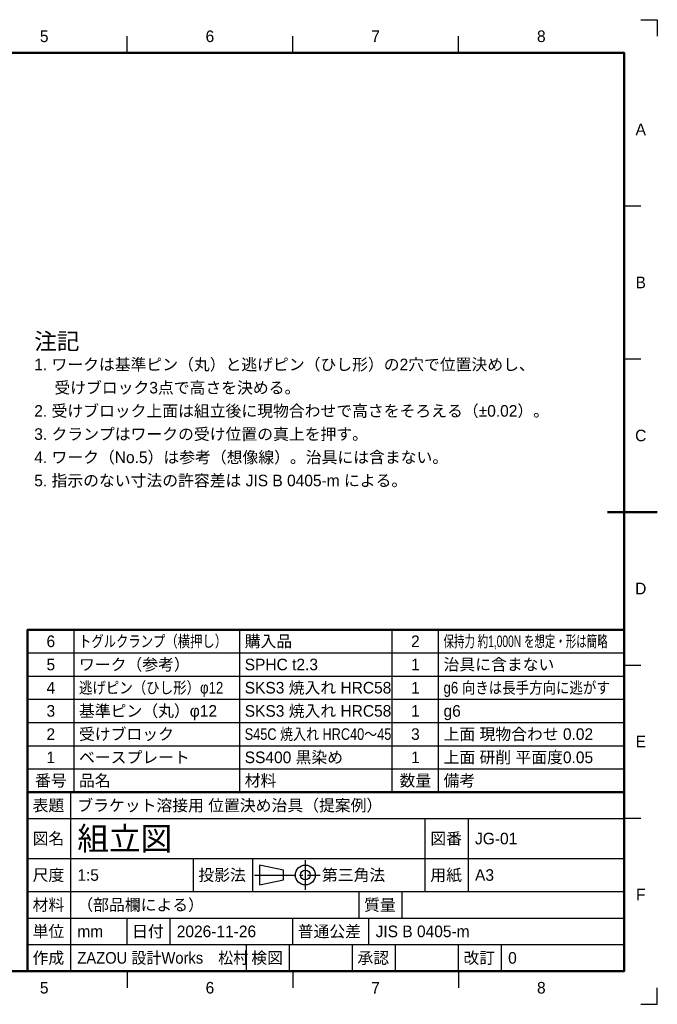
# Model space of a CAD drawing. Header units: millimetres. Extents: x 0 to 2100, y 0 to 1485.
# Tile 6 of 6: x 1138 to 2100, y 0 to 1485. Entities that reach past the tile are written whole.
import ezdxf
from ezdxf.enums import TextEntityAlignment as Align

# ---------------------------------------------------------------- set-up
doc = ezdxf.new("R2010")
doc.units = ezdxf.units.MM
doc.header["$LTSCALE"] = 5
doc.linetypes.add('ZCENTER', pattern=[16, 12, -1.5, 1, -1.5])
for name, color, linetype, lineweight in [('中心線', 7, 'ZCENTER', 25), ('図枠', 7, 'Continuous', 50), ('文字', 7, 'Continuous', 25), ('表', 7, 'Continuous', 25), ('表枠', 7, 'Continuous', 50)]:
    doc.layers.add(name, color=color, linetype=linetype, lineweight=lineweight)
doc.styles.add('JP', font='ipag.ttf')

msp = doc.modelspace()

# ---------------------------------------------------------------- linework, layer by layer
at = {"layer": '中心線'}
for p, q in [((1568.979, 172.5), (1568.979, 217.5)), ((1492.479, 195), (1591.479, 195))]:
    msp.add_line(p, q, dxfattribs=at)
at = {"layer": '図枠'}
msp.add_line((2100, 742.5), (2025, 742.5), dxfattribs=at)
msp.add_lwpolyline([(50, 50), (2050, 50), (2050, 1435), (50, 1435)], close=True, dxfattribs=at)
at = {"layer": '表'}
for p, q in [((1300, 1435), (1300, 1460)), ((1550, 1435), (1550, 1460)), ((1800, 1435), (1800, 1460)), ((2050, 1204.167), (2075, 1204.167)), ((2050, 973.333), (2075, 973.333)), ((2050, 742.5), (2075, 742.5)), ((1220, 320), (1220, 565)), ((1470, 320), (1470, 565)), ((1700, 320), (1700, 565)), ((1770, 320), (1770, 565)), ((1150, 530), (2050, 530)), ((2050, 511.667), (2075, 511.667)), ((1150, 495), (2050, 495)), ((1150, 460), (2050, 460)), ((1150, 425), (2050, 425)), ((1150, 390), (2050, 390)), ((1150, 355), (2050, 355)), ((1150, 320), (2050, 320)), ((1214.986, 280), (1214.986, 320)), ((1150, 280), (2050, 280)), ((1214.986, 220), (1214.986, 280)), ((1750, 220), (1750, 280)), ((1814.986, 220), (1814.986, 280)), ((2050, 280.833), (2075, 280.833)), ((1150, 220), (2050, 220)), ((1214.986, 170), (1214.986, 220)), ((1400, 170), (1400, 220)), ((1489.979, 170), (1489.979, 220)), ((1750, 170), (1750, 220)), ((1814.986, 170), (1814.986, 220)), ((1150, 170), (2050, 170)), ((1214.986, 130), (1214.986, 170)), ((1650, 130), (1650, 170)), ((1714.986, 130), (1714.986, 170)), ((1150, 130), (2050, 130)), ((1214.986, 90), (1214.986, 130)), ((1300, 90), (1300, 130)), ((1364.986, 90), (1364.986, 130)), ((1550, 90), (1550, 130)), ((1664.972, 90), (1664.972, 130)), ((1150, 90), (2050, 90)), ((1214.986, 50), (1214.986, 90)), ((1480, 50), (1480, 90)), ((1544.986, 50), (1544.986, 90)), ((1640, 50), (1640, 90)), ((1704.986, 50), (1704.986, 90)), ((1800, 50), (1800, 90)), ((1864.986, 50), (1864.986, 90)), ((1300, 50), (1300, 25)), ((1550, 50), (1550, 25)), ((1800, 50), (1800, 25))]:
    msp.add_line(p, q, dxfattribs=at)
for points in [[(2075, 1485), (2100, 1485), (2100, 1460)], [(2075, 0), (2100, 0), (2100, 25)]]:
    msp.add_lwpolyline(points, dxfattribs=at)
msp.add_lwpolyline([(1499.979, 180), (1535.979, 187.5), (1535.979, 202.5), (1499.979, 210)], close=True, dxfattribs=at)
for radius in [15, 7.5]:
    msp.add_circle((1568.979, 195), radius, dxfattribs=at)
at = {"layer": '表枠'}
for points in [[(1150, 320), (2050, 320), (2050, 565), (1150, 565)], [(1150, 50), (2050, 50), (2050, 320), (1150, 320)]]:
    msp.add_lwpolyline(points, close=True, dxfattribs=at)

# ---------------------------------------------------------------- texts
at = {"layer": '文字', "style": 'JP'}
for s, p in [('5', (1175, 1460)), ('6', (1425, 1460)), ('7', (1675, 1460)), ('8', (1925, 1460)), ('A', (2075, 1319.583)), ('B', (2075, 1088.75)), ('C', (2075, 857.917)), ('D', (2075, 627.083)), ('6', (1185, 547.5)), ('2', (1735, 547.5)), ('5', (1185, 512.5)), ('1', (1735, 512.5)), ('4', (1185, 477.5)), ('1', (1735, 477.5)), ('3', (1185, 442.5)), ('1', (1735, 442.5)), ('2', (1185, 407.5)), ('3', (1735, 407.5)), ('E', (2075, 396.25)), ('1', (1185, 372.5)), ('1', (1735, 372.5)), ('番号', (1185, 337.5)), ('数量', (1735, 337.5)), ('F', (2075, 165.417)), ('5', (1175, 25)), ('6', (1425, 25)), ('7', (1675, 25)), ('8', (1925, 25))]:
    msp.add_text(s, height=17.5, dxfattribs=at).set_placement(p, align=Align.MIDDLE_CENTER)
for s, height, p in [('注記', 25, (1160, 1000)), ('1. ワークは基準ピン（丸）と逃げピン（ひし形）の2穴で位置決めし、', 17.5, (1160, 965)), ('\u3000 受けブロック3点で高さを決める。', 17.5, (1160, 930)), ('2. 受けブロック上面は組立後に現物合わせで高さをそろえる（±0.02）。', 17.5, (1160, 895)), ('3. クランプはワークの受け位置の真上を押す。', 17.5, (1160, 860)), ('4. ワーク（No.5）は参考（想像線）。治具には含まない。', 17.5, (1160, 825)), ('5. 指示のない寸法の許容差は JIS B 0405-m による。', 17.5, (1160, 790)), ('購入品', 17.5, (1477.5, 547.5)), ('ワーク（参考）', 17.5, (1227.5, 512.5)), ('SPHC t2.3', 17.5, (1477.5, 512.5)), ('治具に含まない', 17.5, (1777.5, 512.5)), ('SKS3 焼入れ HRC58', 17.5, (1477.5, 477.5)), ('基準ピン（丸）φ12', 17.5, (1227.5, 442.5)), ('SKS3 焼入れ HRC58', 17.5, (1477.5, 442.5)), ('g6', 17.5, (1777.5, 442.5)), ('受けブロック', 17.5, (1227.5, 407.5)), ('上面 現物合わせ 0.02', 17.5, (1777.5, 407.5)), ('ベースプレート', 17.5, (1227.5, 372.5)), ('SS400 黒染め', 17.5, (1477.5, 372.5)), ('上面 研削 平面度0.05', 17.5, (1777.5, 372.5)), ('品名', 17.5, (1227.5, 337.5)), ('材料', 17.5, (1477.5, 337.5)), ('備考', 17.5, (1777.5, 337.5)), ('表題', 17.5, (1157.5, 300)), ('ブラケット溶接用 位置決め治具（提案例）', 17.5, (1224.986, 300)), ('組立図', 35, (1224.986, 250)), ('図名', 17.5, (1157.5, 250)), ('図番', 17.5, (1757.5, 250)), ('JG-01', 17.5, (1824.986, 250)), ('尺度', 17.5, (1157.5, 195)), ('1:5', 17.5, (1224.986, 195)), ('投影法', 17.5, (1407.5, 195)), ('第三角法', 17.5, (1593.979, 195)), ('用紙', 17.5, (1757.5, 195)), ('A3', 17.5, (1824.986, 195)), ('材料', 17.5, (1157.5, 150)), ('（部品欄による）', 17.5, (1224.986, 150)), ('質量', 17.5, (1657.5, 150)), ('単位', 17.5, (1157.5, 110)), ('日付', 17.5, (1307.5, 110)), ('2026-11-26', 17.5, (1374.986, 110)), ('普通公差', 17.5, (1557.5, 110)), ('JIS B 0405-m', 17.5, (1674.972, 110)), ('mm', 17.5, (1224.986, 110)), ('作成', 17.5, (1157.5, 70)), ('検図', 17.5, (1487.5, 70)), ('承認', 17.5, (1647.5, 70)), ('改訂', 17.5, (1807.5, 70)), ('0', 17.5, (1874.986, 70))]:
    msp.add_text(s, height=height, dxfattribs=at).set_placement(p, align=Align.MIDDLE_LEFT)
for s, width, p in [('トグルクランプ（横押し）', 0.78, (1227.5, 547.5)), ('保持力 約1,000N を想定・形は簡略', 0.66, (1777.5, 547.5)), ('逃げピン（ひし形）φ12', 0.85, (1227.5, 477.5)), ('g6 向きは長手方向に逃がす', 0.85, (1777.5, 477.5)), ('S45C 焼入れ HRC40〜45', 0.82, (1477.5, 407.5)), ('ZAZOU 設計Works\u3000松村', 0.95, (1224.986, 70))]:
    msp.add_text(s, height=17.5, dxfattribs=dict(at, width=width)).set_placement(p, align=Align.MIDDLE_LEFT)

doc.saveas('drawing.dxf')
